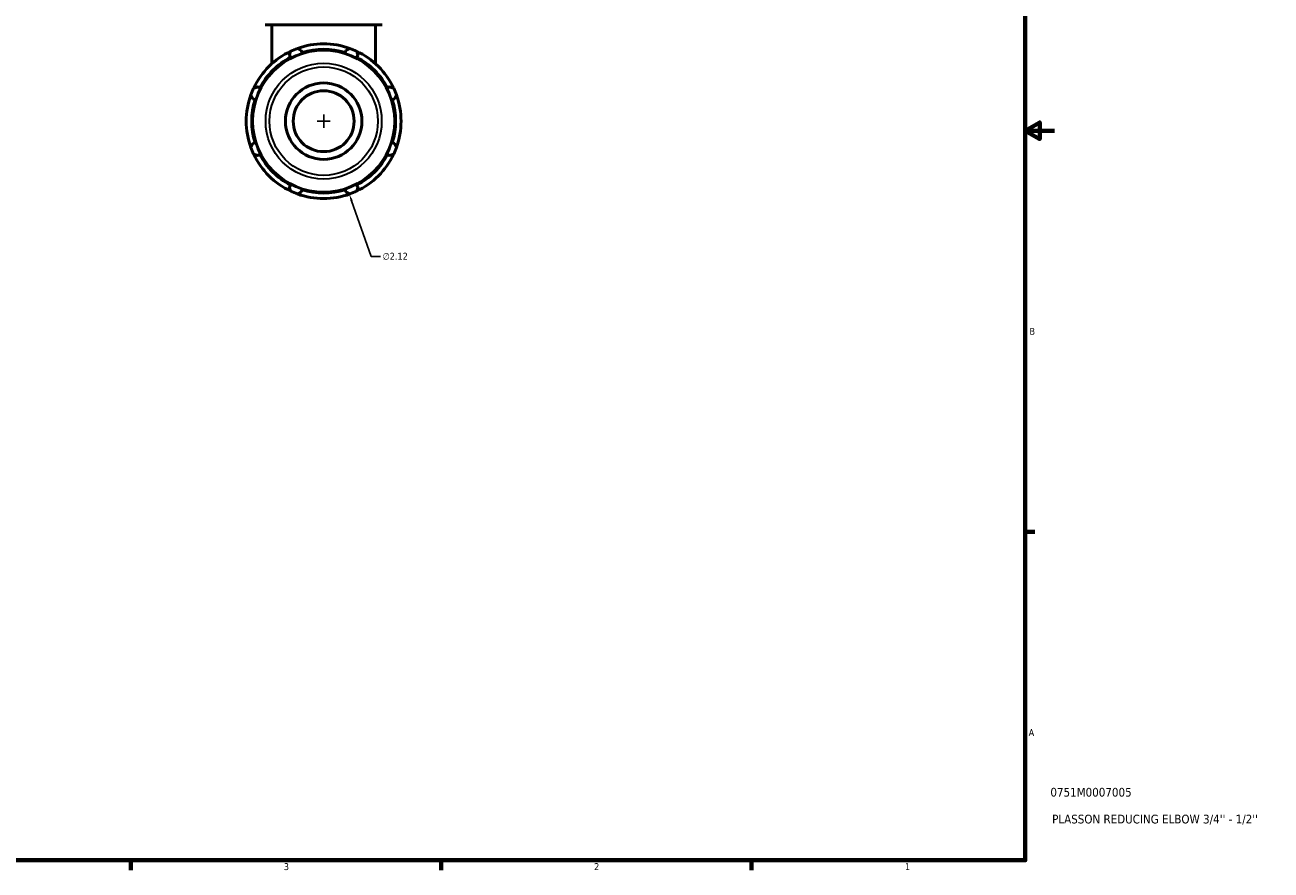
# Model space of a CAD drawing. Header units: inches. Extents: x 0.1 to 36.9, y -7.3 to 21.4.
# Tile 5 of 6: x 19.8 to 36.9, y 0.9 to 12.5. Entities that reach past the tile are written whole.
import ezdxf

# ---------------------------------------------------------------- set-up
doc = ezdxf.new("R2010")
doc.units = ezdxf.units.IN
doc.header["$MEASUREMENT"] = 0
for name, color, linetype, lineweight in [('Border (ANSI)', 7, 'Continuous', 70), ('Dimension (ANSI)', 7, 'Continuous', 25), ('Title (ANSI)', 7, 'Continuous', 50), ('Visible (ANSI)', 7, 'Continuous', 50), ('Visible Narrow (ANSI)', 7, 'Continuous', 35)]:
    doc.layers.add(name, color=color, linetype=linetype, lineweight=lineweight)
doc.styles.add('Note Text (ANSI)', font='tahoma.ttf')
doc.styles.add('Text Style29', font='tahoma.ttf')
doc.dimstyles.new('Default (ANSI)', dxfattribs={"dimtxt": 0.094488, "dimasz": 0.098425, "dimexe": 0.125, "dimexo": 0.0625, "dimgap": 0.031496, "dimtad": 0, "dimtih": 1, "dimtoh": 1, "dimrnd": 1e-08, "dimzin": 4, "dimdsep": 46, "dimtxsty": 'Note Text (ANSI)', "dimcen": 0.09, "dimdle": 0.393701, "dimclrd": 256, "dimclre": 256, "dimclrt": 5, "dimadec": 0, "dimazin": 1, "dimtfac": 1, "dimtofl": 0, "dimtmove": 0, "dimatfit": 3, "dimfxl": 1, "dimtolj": 1, "dimtzin": 4, "dimlwd": -1, "dimlwe": -1, "dimarcsym": 0})

# ---------------------------------------------------------------- blocks, each defined once
blk = doc.blocks.new('Borders Default Border')
at = {"layer": 'Border (ANSI)'}
for p, q in [((33.5, 5.5), (33.634, 5.5)), ((21.25, 1), (21.25, 0.866)), ((25.5, 1), (25.5, 0.866)), ((29.75, 1), (29.75, 0.866))]:
    blk.add_line(p, q, dxfattribs=at)
at = {"layer": 'Border (ANSI)', "flags": 128}
for points in [[(0.5, 1), (0.5, 21), (33.5, 21), (33.5, 1), (0.5, 1)], [(33.9, 11), (33.5, 11), (33.7, 11.115), (33.7, 10.885), (33.5, 11)]]:
    blk.add_lwpolyline(points, dxfattribs=at)
at = {"layer": 'Border (ANSI)', "color": 5, "true_color": 0x0000ff, "char_height": 0.0945, "attachment_point": 7, "style": 'Note Text (ANSI)'}
for s, insert in [('B', (33.558, 8.203)), ('A', (33.547, 2.703)), ('3', (23.346, 0.864)), ('2', (27.596, 0.866)), ('1', (31.854, 0.866))]:
    blk.add_mtext(s, dxfattribs=dict(at, insert=insert))
blk = doc.blocks.new('Title Blocks ANSI - Large')
at = {"layer": 'Title (ANSI)', "color": 5, "true_color": 0x0000ff, "style": 'Text Style29'}
for tag, p in [('PART_NUMBER_001', (0.345, 0.873)), ('DESCRIPTION_001', (0.369, 0.505))]:
    blk.add_attdef(tag, p, '', height=0.12, dxfattribs=at)
blk = doc.blocks.new('*D11')
at = {"layer": 'Defpoints', "color": 0, "transparency": 16777216}
for p in [(23.541, 12.131), (24.243, 10.131)]:
    blk.add_point(p, dxfattribs=at)
at = {"layer": 'Dimension (ANSI)', "transparency": 16777216}
for p, q in [((23.802, 11.131), (23.982, 11.131)), ((23.892, 11.041), (23.892, 11.221)), ((24.542, 9.277), (24.275, 10.038)), ((24.668, 9.277), (24.542, 9.277))]:
    blk.add_line(p, q, dxfattribs=at)
blk.add_arc((23.892, 11.131), 1.06, 203.1703, 296.0976, dxfattribs=at)
blk.add_solid([(24.291, 10.043), (24.26, 10.032), (24.243, 10.131)], dxfattribs=at)
at = {"layer": 'Dimension (ANSI)', "color": 5, "transparency": 16777216, "insert": (24.699, 9.327), "char_height": 0.0945, "attachment_point": 1, "style": 'Note Text (ANSI)'}
blk.add_mtext('\\A1;∅2.12', dxfattribs=at)

msp = doc.modelspace()

# ---------------------------------------------------------------- linework, layer by layer
at = {"layer": 'Visible (ANSI)'}
for p, q in [((24.6928, 12.4506), (23.0904, 12.4506)), ((23.1828, 11.9192), (23.1828, 12.4506)), ((24.6003, 11.9192), (24.6003, 12.4506)), ((23.4217, 12.0336), (23.4364, 12.0054)), ((23.5952, 12.0711), (23.5856, 12.1015)), ((24.1976, 12.1015), (24.188, 12.0711)), ((24.3468, 12.0054), (24.3615, 12.0336)), ((22.9211, 11.437), (22.9514, 11.4274)), ((23.0172, 11.5862), (22.989, 11.6008)), ((24.7942, 11.6008), (24.766, 11.5862)), ((24.8318, 11.4274), (24.8621, 11.437)), ((22.9514, 10.8345), (22.9211, 10.825)), ((24.8621, 10.825), (24.8318, 10.8345)), ((22.989, 10.6611), (23.0172, 10.6758)), ((24.766, 10.6758), (24.7942, 10.6611)), ((23.4364, 10.2566), (23.4217, 10.2284)), ((24.3615, 10.2284), (24.3468, 10.2566)), ((23.5856, 10.1605), (23.5952, 10.1908)), ((24.188, 10.1908), (24.1976, 10.1605))]:
    msp.add_line(p, q, dxfattribs=at)
for radius in [0.9735, 0.5236, 0.4173]:
    msp.add_circle((23.8916, 11.131), radius, dxfattribs=at)
for radius, start, end in [(1.06, 109.79198, 115.20802), (1.06, 70.20802, 109.79198), (1.06, 64.79198, 70.20802), (1.06, 115.20802, 154.79198), (0.9858, 117.5, 152.5), (0.9858, 72.5, 107.5), (1.06, 25.20802, 64.79198), (0.9858, 27.5, 62.5), (1.06, 160.20802, 199.79198), (1.06, 154.79198, 160.20802), (1.06, 19.79198, 25.20802), (1.06, 340.20802, 19.79198), (0.9858, 162.5, 197.5), (0.9858, 342.5, 17.5), (1.06, 199.79198, 205.20802), (1.06, 334.79198, 340.20802), (1.06, 205.20802, 244.79198), (0.9858, 207.5, 242.5), (1.06, 295.20802, 334.79198), (0.9858, 297.5, 332.5), (1.06, 244.79198, 250.20802), (1.06, 250.20802, 289.79198), (0.9858, 252.5, 287.5), (1.06, 289.79198, 295.20802)]:
    msp.add_arc((23.8916, 11.131), radius, start, end, dxfattribs=at)
for points, weights in [([(23.5327, 12.1284), (23.5597, 12.1146), (23.5856, 12.1015)], [1, 1.00087163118, 1.00092627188]), ([(24.1976, 12.1015), (24.2235, 12.1146), (24.2505, 12.1284)], [1.00092627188, 1.00087163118, 1]), ([(23.4217, 12.0336), (23.4307, 12.0612), (23.4401, 12.09)], [1.00092627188, 1.00087163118, 1]), ([(24.3431, 12.09), (24.3524, 12.0612), (24.3615, 12.0336)], [1, 1.00087163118, 1.00092627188]), ([(22.9211, 11.437), (22.9079, 11.4629), (22.8942, 11.4899)], [1.00092627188, 1.00087163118, 1]), ([(22.9325, 11.5824), (22.9613, 11.5918), (22.989, 11.6008)], [1, 1.00087163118, 1.00092627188]), ([(24.7942, 11.6008), (24.8219, 11.5918), (24.8506, 11.5824)], [1.00092627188, 1.00087163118, 1]), ([(24.889, 11.4899), (24.8753, 11.4629), (24.8621, 11.437)], [1, 1.00087163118, 1.00092627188]), ([(22.8942, 10.7721), (22.9079, 10.7991), (22.9211, 10.825)], [1, 1.00087163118, 1.00092627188]), ([(24.8621, 10.825), (24.8753, 10.7991), (24.889, 10.7721)], [1.00092627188, 1.00087163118, 1]), ([(22.989, 10.6611), (22.9613, 10.6701), (22.9325, 10.6795)], [1.00092627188, 1.00087163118, 1]), ([(24.8506, 10.6795), (24.8219, 10.6701), (24.7942, 10.6611)], [1, 1.00087163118, 1.00092627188]), ([(23.4401, 10.1719), (23.4307, 10.2007), (23.4217, 10.2284)], [1, 1.00087163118, 1.00092627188]), ([(23.5856, 10.1605), (23.5597, 10.1473), (23.5327, 10.1336)], [1.00092627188, 1.00087163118, 1]), ([(24.2505, 10.1336), (24.2235, 10.1473), (24.1976, 10.1605)], [1, 1.00087163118, 1.00092627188]), ([(24.3615, 10.2284), (24.3524, 10.2007), (24.3431, 10.1719)], [1.00092627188, 1.00087163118, 1])]:
    msp.add_rational_spline(points, weights, degree=2, dxfattribs=at)
at = {"layer": 'Visible Narrow (ANSI)'}
for radius in [0.7942, 0.743]:
    msp.add_circle((23.8916, 11.131), radius, dxfattribs=at)

# ---------------------------------------------------------------- block references
msp.add_blockref('Borders Default Border', (0, 0))
msp.add_blockref('Title Blocks ANSI - Large', (33.5, 1)).add_auto_attribs({'PART_NUMBER_001': '0751M0007005', 'DESCRIPTION_001': "PLASSON REDUCING ELBOW 3/4'' - 1/2''"})

# ---------------------------------------------------------------- dimensions: what is measured, and where the dimension line sits
at = {"layer": 'Dimension (ANSI)'}
dim = msp.add_diameter_dim_2p(p1=(23.5405, 12.1312), p2=(24.2427, 10.1308), dimstyle='Default (ANSI)', override={"dimgap": 0.031496, "dimdec": 2, "dimlfac": 1, "dimtol": 0, "dimlim": 0, "dimtp": 0, "dimtm": 0, "dimtdec": 2}, dxfattribs=at)
dim.commit()
dim.dimension.update_dxf_attribs({"geometry": '*D11', "text_midpoint": (24.8711, 9.2766), "dimtype": 163})

doc.saveas('drawing.dxf')
